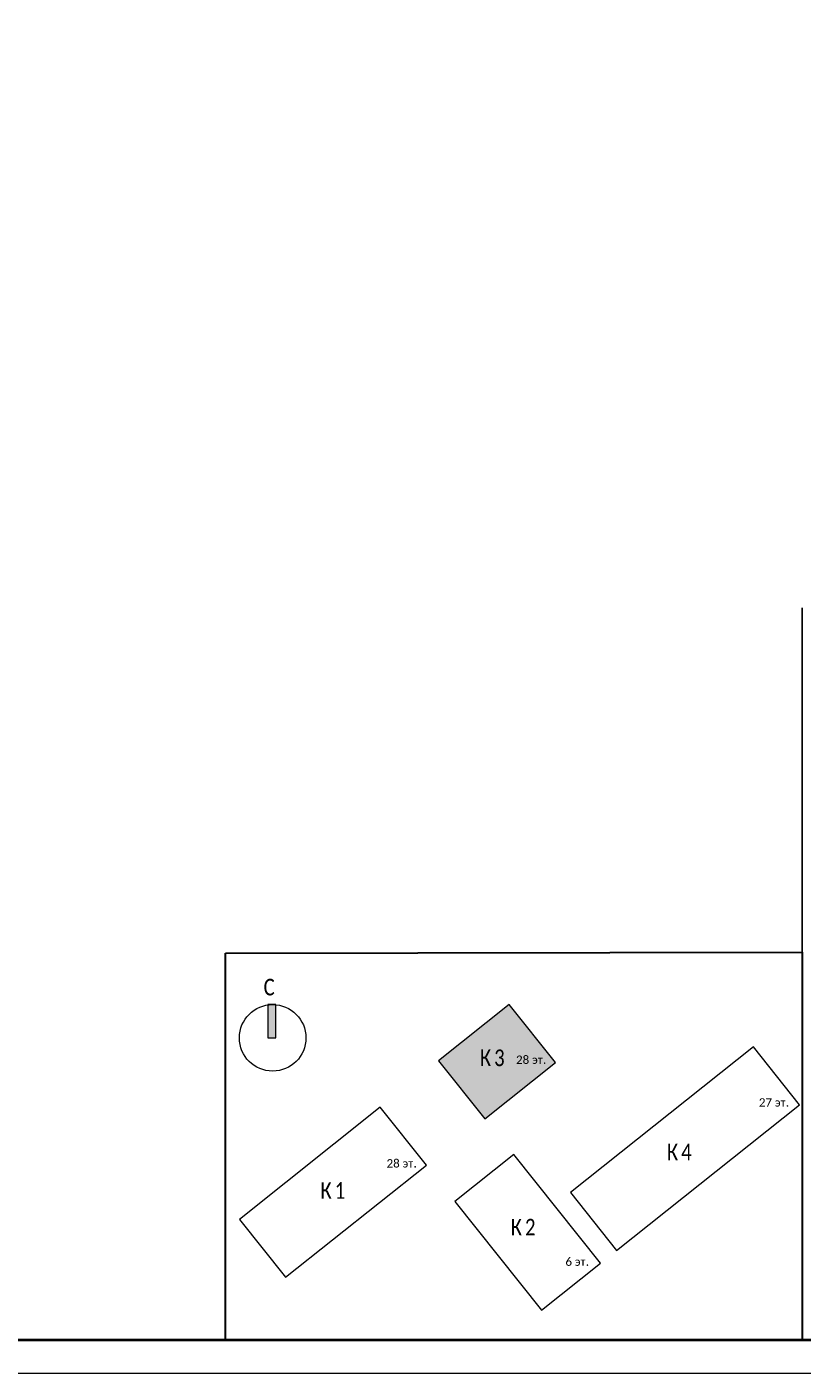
# Model space of a CAD drawing. Header units: millimetres. Extents: x -195178 to 1761886, y 140622 to 301105.
# Tile 92 of 131: x 919964 to 931608, y 182305 to 202531. Entities that reach past the tile are written whole.
import ezdxf

# ---------------------------------------------------------------- set-up
doc = ezdxf.new("R2010")
doc.units = ezdxf.units.MM
doc.layers.get('Defpoints').update_dxf_attribs({"color": 252})
doc.layers.add('0_S_Grey_01', color=9, linetype='Continuous', lineweight=5, true_color=0x808080)
doc.layers.add('Рамка', color=7, linetype='Continuous', lineweight=18)
doc.layers.add('Типовые аннотации', color=252, linetype='Continuous', lineweight=5)
doc.layers.add('формат', color=250, linetype='Continuous')
doc.styles.add('Arial', font='arial.ttf', dxfattribs={"width": 0.9, "height": 699.9999999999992})
doc.styles.add('Calibri Light_10', font='calibril.ttf', dxfattribs={"height": 1})
doc.styles.add('Calibri Light_9', font='isocpeur.ttf', dxfattribs={"width": 0.8, "height": 2})

# ---------------------------------------------------------------- blocks, each defined once
blk = doc.blocks.new('*U29')
at = {"color": 0, "lineweight": 0}
blk.add_lwpolyline([(-594, 4.393872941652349e-15), (6.661338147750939e-14, 6.661338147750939e-14), (3.331937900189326e-14, 420.0000000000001), (-594.0000000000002, 420.0000000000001)], close=True, dxfattribs=at)
at = {"lineweight": 40}
blk.add_lwpolyline([(-574, 5.000000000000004), (-4.999999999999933, 5.000000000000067), (-4.999999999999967, 415.0000000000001), (-574.0000000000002, 415.0000000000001)], close=True, dxfattribs=at)
at = {"style": 'Arial', "width": 0.9, "flags": 8}
blk.add_attdef('FORMAT', (-36.87188609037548, 1.257088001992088), '', height=2.8, dxfattribs=at)
blk = doc.blocks.new('0_AS_SLK8_BUG_2000 - 0_AS_SLK8_BUG_2000-4765957-Надземная часть_ Корпус 3_ План 1 этажа на отм_-1_640')
at = {"layer": 'Типовые аннотации'}
blk.add_hatch(color=256, dxfattribs=at).paths.add_polyline_path([(-64.89341031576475, 34.73339586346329), (-65.89341031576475, 34.73339586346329), (-65.89341031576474, 38.73339586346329), (-64.89341031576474, 38.73339586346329)])
at = {"layer": 'Типовые аннотации', "true_color": 0xc0c0c0}
blk.add_hatch(color=9, dxfattribs=at).paths.add_polyline_path([(-31.32252260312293, 31.77071233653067), (-39.81073791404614, 25.012554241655), (-45.35429616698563, 31.97523776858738), (-36.8660808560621, 38.73339586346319)])
at = {"layer": '0_S_Grey_01'}
for p, q in [((-36.8660808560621, 38.73339586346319), (-45.35429616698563, 31.97523776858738)), ((-31.32252260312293, 31.77071233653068), (-36.8660808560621, 38.73339586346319)), ((-7.517170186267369, 33.65954697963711), (-29.50047435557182, 16.15685182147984)), ((-1.973611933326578, 26.69686345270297), (-7.517170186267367, 33.65954697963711)), ((-45.35429616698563, 31.97523776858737), (-39.81073791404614, 25.012554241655)), ((-39.81073791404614, 25.012554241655), (-31.32252260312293, 31.77071233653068)), ((-52.35609507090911, 26.40053658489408), (-69.29341031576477, 12.91536332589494)), ((-46.8125368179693, 19.4378530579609), (-52.35609507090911, 26.40053658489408)), ((-23.95691610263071, 9.194168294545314), (-1.973611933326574, 26.69686345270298)), ((-63.7498520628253, 5.952679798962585), (-46.8125368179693, 19.4378530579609)), ((-36.33025549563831, 20.72135777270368), (-43.4102876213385, 15.08436876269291)), ((-25.91272608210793, 7.636989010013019), (-36.33025549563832, 20.72135777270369)), ((-43.4102876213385, 15.08436876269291), (-32.99275820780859, 2.000000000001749)), ((-29.50047435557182, 16.15685182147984), (-23.95691610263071, 9.194168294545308)), ((-69.29341031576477, 12.91536332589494), (-63.7498520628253, 5.952679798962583)), ((-32.9927582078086, 2.000000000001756), (-25.91272608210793, 7.63698901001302))]:
    blk.add_line(p, q, dxfattribs=at)
at = {"layer": 'Типовые аннотации'}
for p, q in [((-64.89341031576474, 38.73339586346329), (-65.89341031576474, 38.73339586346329)), ((-65.89341031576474, 38.73339586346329), (-65.89341031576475, 34.73339586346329)), ((-64.89341031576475, 34.73339586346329), (-64.89341031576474, 38.73339586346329)), ((-36.8660808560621, 38.73339586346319), (-45.35429616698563, 31.97523776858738)), ((-31.32252260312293, 31.77071233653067), (-36.8660808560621, 38.73339586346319)), ((-65.89341031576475, 34.73339586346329), (-64.89341031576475, 34.73339586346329)), ((-45.35429616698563, 31.97523776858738), (-39.81073791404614, 25.012554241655)), ((-39.81073791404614, 25.012554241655), (-31.32252260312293, 31.77071233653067))]:
    blk.add_line(p, q, dxfattribs=at)
blk.add_circle((-65.29341031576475, 34.73339586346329), 3.999999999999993, dxfattribs=at)
at = {"layer": 'Типовые аннотации', "attachment_point": 1}
for s, insert, char_height, width, style in [('\\fCalibri Light|b0|i0|c204|p34|;C', (-66.37824129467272, 41.84007573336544), 2, 2.0843875, 'Calibri Light_9'), ('\\fCalibri Light|b0|i0|c204|p34|;К', (-40.39984909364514, 33.33828071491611), 2, 2.0843875, 'Calibri Light_9'), ('\\fCalibri Light|b0|i0|c204|p34|;3', (-38.68005742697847, 33.33828071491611), 2, 1.92405, 'Calibri Light_9'), ('28 ', (-36.04619677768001, 32.60764187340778), 1, 2.32489375, 'Calibri Light_10'), ('эт', (-34.12796761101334, 32.60764187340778), 1, 1.603375, 'Calibri Light_10'), ('\\fCalibri Light|b0|i0|c204|p34|;.', (-32.80505094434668, 32.60764187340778), 1, 0.4810124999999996, 'Calibri Light_10')]:
    blk.add_mtext(s, dxfattribs=dict(at, insert=insert, char_height=char_height, width=width, style=style))
at = {"layer": 'Типовые аннотации', "color": 8, "true_color": 0x808080, "attachment_point": 1}
for s, insert, char_height, width, style in [('\\fCalibri Light|b0|i0|c204|p34|;К', (-40.39984909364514, 33.33828071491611), 2, 2.0843875, 'Calibri Light_9'), ('\\fCalibri Light|b0|i0|c204|p34|;3', (-38.68005742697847, 33.33828071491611), 2, 1.92405, 'Calibri Light_9'), ('28 ', (-36.04619677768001, 32.60764187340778), 1, 2.32489375, 'Calibri Light_10'), ('эт', (-34.12796761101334, 32.60764187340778), 1, 1.603375, 'Calibri Light_10'), ('\\fCalibri Light|b0|i0|c204|p34|;.', (-32.80505094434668, 32.60764187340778), 1, 0.4810124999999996, 'Calibri Light_10'), ('27 ', (-6.864468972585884, 27.4772806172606), 1, 2.32489375, 'Calibri Light_10'), ('эт', (-4.946239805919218, 27.4772806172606), 1, 1.603375, 'Calibri Light_10'), ('\\fCalibri Light|b0|i0|c204|p34|;.', (-3.623323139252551, 27.4772806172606), 1, 0.4810124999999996, 'Calibri Light_10'), ('\\fCalibri Light|b0|i0|c204|p34|;К', (-17.92569001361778, 22.00657472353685), 2, 2.0843875, 'Calibri Light_9'), ('\\fCalibri Light|b0|i0|c204|p34|;4', (-16.20589834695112, 22.00657472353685), 2, 1.92405, 'Calibri Light_9'), ('28 ', (-51.60674181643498, 20.15287817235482), 1, 2.32489375, 'Calibri Light_10'), ('эт', (-49.68851264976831, 20.15287817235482), 1, 1.603375, 'Calibri Light_10'), ('\\fCalibri Light|b0|i0|c204|p34|;.', (-48.36559598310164, 20.15287817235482), 1, 0.4810124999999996, 'Calibri Light_10'), ('\\fCalibri Light|b0|i0|c204|p34|;К', (-59.55569245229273, 17.38921328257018), 2, 2.0843875, 'Calibri Light_9'), ('\\fCalibri Light|b0|i0|c204|p34|;1', (-57.83590078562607, 17.38921328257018), 2, 1.92405, 'Calibri Light_9'), ('\\fCalibri Light|b0|i0|c204|p34|;К', (-36.69054182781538, 12.9809562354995), 2, 2.0843875, 'Calibri Light_9'), ('\\fCalibri Light|b0|i0|c204|p34|;2', (-34.97075016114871, 12.9809562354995), 2, 1.92405, 'Calibri Light_9'), ('6 ', (-30.11289359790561, 8.335616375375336), 1, 1.36286875, 'Calibri Light_10'), ('эт', (-28.98841443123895, 8.335616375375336), 1, 1.603375, 'Calibri Light_10'), ('\\fCalibri Light|b0|i0|c204|p34|;.', (-27.66549776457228, 8.335616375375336), 1, 0.4810125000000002, 'Calibri Light_10')]:
    blk.add_mtext(s, dxfattribs=dict(at, insert=insert, char_height=char_height, width=width, style=style))

msp = doc.modelspace()

# ---------------------------------------------------------------- linework, layer by layer
at = {"layer": 'Defpoints'}
msp.add_line((931607.7619349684, 188304.784170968), (931607.7619349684, 193804.784170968), dxfattribs=at)
at = {"layer": 'Defpoints', "color": 3, "lineweight": 30}
msp.add_lwpolyline([(922944.7620057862, 188615.784122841), (931607.7620057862, 188626.784122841), (931607.7620057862, 182804.784122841), (922944.7620057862, 182793.784122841)], close=True, dxfattribs=at)
at = {"layer": 'Рамка'}
msp.add_lwpolyline([(893207.7620057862, 182804.784122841), (950107.7620057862, 182804.784122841), (950107.7620057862, 223804.784122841), (893207.7620057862, 223804.784122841)], close=True, dxfattribs=at)

# ---------------------------------------------------------------- block references
at = {"layer": 'Типовые аннотации', "xscale": 125, "yscale": 125, "zscale": 125}
msp.add_blockref('0_AS_SLK8_BUG_2000 - 0_AS_SLK8_BUG_2000-4765957-Надземная часть_ Корпус 3_ План 1 этажа на отм_-1_640', (931817.2419714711, 182999.3601261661), dxfattribs=at)
at = {"layer": 'формат', "xscale": 100, "yscale": 100, "zscale": 100}
msp.add_blockref('*U29', (950607.7620057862, 182304.784122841), dxfattribs=at)

doc.saveas('drawing.dxf')
